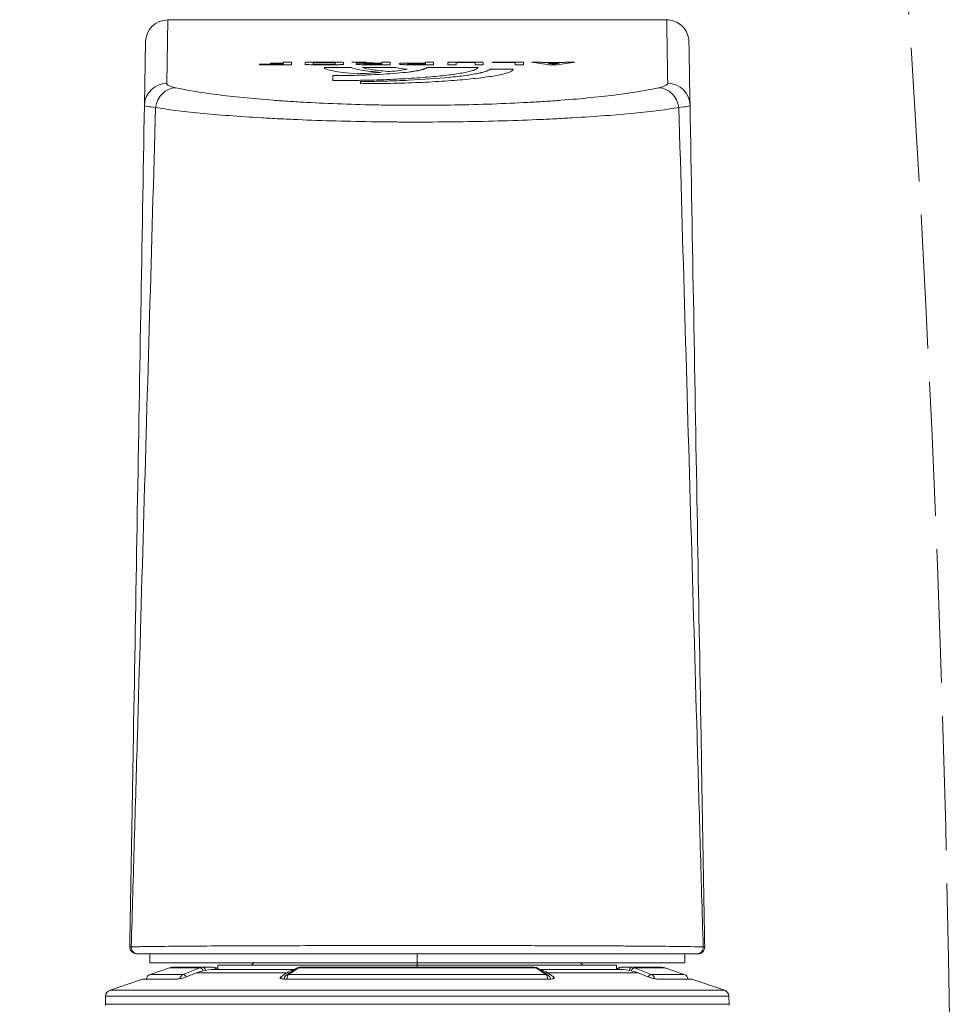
# Model space of a CAD drawing. Header units: inches. Extents: x -96941 to 10978768, y -673 to 1070890.
# Tile 171 of 256: x 61703 to 61745, y 3725 to 3769. Entities that reach past the tile are written whole.
import ezdxf

# ---------------------------------------------------------------- set-up
doc = ezdxf.new("R2010")
doc.units = ezdxf.units.IN
doc.linetypes.add('ACAD_ISO02W100', pattern=[15, 12, -3])
doc.layers.add('!_A_03_ČIARKOVANÁ', color=41, linetype='ACAD_ISO02W100', lineweight=13)
doc.layers.add('_MB_okucia_0.13', color=165, linetype='Continuous', lineweight=13)

# ---------------------------------------------------------------- blocks, each defined once
blk = doc.blocks.new('-1924104X_3')
at = {"layer": '_MB_okucia_0.13', "extrusion": (-1, -4.44089e-16, -2.22045e-16)}
for p, q in [((-13.988, -15.597), (13.988, -15.597)), ((-13.979, -15.947), (-13.988, -15.597)), ((13.979, -15.947), (13.988, -15.597)), ((13.979, -15.947), (-13.979, -15.947)), ((-12.317, -16.718), (-13.775, -16.223)), ((-13.775, -16.223), (13.775, -16.223)), ((12.317, -16.718), (13.775, -16.223)), ((-12.317, -16.718), (-10.76, -16.718)), ((-6.108, -16.731), (-6.11, -16.82)), ((-5.994, -16.718), (5.994, -16.718)), ((6.11, -16.82), (6.108, -16.731)), ((10.76, -16.718), (12.317, -16.718)), ((-11.977, -16.928), (-10.498, -16.928)), ((-11.112, -17.221), (-11.977, -16.928)), ((-9.751, -17.221), (-10.498, -16.928)), ((-9.916, -16.989), (-10.347, -16.82)), ((-5.861, -16.989), (-9.916, -16.989)), ((-9.082, -17.147), (-5.495, -17.147)), ((-8.941, -17.347), (-8.942, -17.156)), ((-6.11, -16.82), (-5.861, -16.989)), ((-5.866, -16.898), (-5.429, -17.192)), ((-5.783, -17.037), (-5.781, -16.955)), ((-5.765, -16.928), (5.765, -16.928)), ((-5.765, -16.928), (-5.328, -17.221)), ((5.328, -17.221), (5.765, -16.928)), ((5.429, -17.192), (5.866, -16.898)), ((5.495, -17.147), (9.082, -17.147)), ((5.783, -17.037), (5.781, -16.955)), ((5.861, -16.989), (6.11, -16.82)), ((9.916, -16.989), (5.861, -16.989)), ((8.941, -17.347), (8.942, -17.156)), ((10.498, -16.928), (9.751, -17.221)), ((10.347, -16.82), (9.916, -16.989)), ((10.498, -16.928), (11.977, -16.928)), ((11.112, -17.221), (11.977, -16.928)), ((0, -17.447), (-12, -17.447)), ((-12, -17.447), (-12, -17.847)), ((-9.751, -17.221), (-11.112, -17.221)), ((-10.951, -17.247), (-9.611, -17.247)), ((-9.135, -17.247), (-9.611, -17.247)), ((-8.941, -17.347), (0, -17.347)), ((-7.326, -17.447), (-7.426, -17.347)), ((5.328, -17.221), (-5.328, -17.221)), ((-5.249, -17.247), (5.249, -17.247)), ((0, -17.347), (0, -17.247)), ((0, -17.447), (0, -17.347)), ((0, -17.347), (8.941, -17.347)), ((0, -17.447), (0, -17.847)), ((12, -17.447), (0, -17.447)), ((7.326, -17.447), (7.426, -17.347)), ((9.611, -17.247), (9.135, -17.247)), ((9.611, -17.247), (10.951, -17.247)), ((11.112, -17.221), (9.751, -17.221)), ((12, -17.447), (12, -17.847)), ((-12.531, -17.847), (-12.595, -17.847)), ((12.595, -17.847), (12.531, -17.847)), ((12.186, -58.731), (12.236, -55.887)), ((2.547, -56.856), (2.547, -56.95)), ((11.236, -56.865), (11.187, -59.714)), ((1.613, -57.362), (1.616, -57.362)), ((3.778, -56.994), (3.778, -57.218)), ((-5.702, -57.8), (-6.534, -57.8)), ((-5.864, -57.776), (-6.375, -57.776)), ((-6.27, -57.706), (-5.937, -57.706)), ((-4.762, -57.706), (-4.762, -57.825)), ((-4.762, -57.706), (-4.391, -57.706)), ((-4.391, -57.706), (-4.391, -57.8)), ((-4.391, -57.8), (-3.373, -57.8)), ((-3.277, -57.511), (-4.301, -57.511)), ((-3.373, -57.8), (-3.373, -57.825)), ((-2.963, -57.706), (-2.594, -57.706)), ((-0.424, -57.575), (-2.731, -57.575)), ((-2.594, -57.706), (-2.594, -57.8)), ((-2.594, -57.8), (-1.748, -57.8)), ((-1.748, -57.706), (-1.748, -57.8)), ((-1.748, -57.706), (-1.376, -57.706)), ((-0.735, -57.706), (-0.735, -57.825)), ((-0.371, -57.731), (-0.371, -57.757)), ((0.327, -57.757), (-0.371, -57.757)), ((-0.371, -57.781), (-0.371, -57.825)), ((0.431, -57.781), (-0.371, -57.781)), ((2.456, -57.575), (0.945, -57.575)), ((1.221, -57.706), (1.221, -57.825)), ((1.586, -57.731), (1.586, -57.757)), ((1.586, -57.731), (2.284, -57.731)), ((2.284, -57.757), (1.586, -57.757)), ((1.586, -57.781), (1.586, -57.825)), ((1.831, -57.781), (1.586, -57.781)), ((2.388, -57.781), (2.289, -57.781)), ((4.177, -57.575), (2.968, -57.575)), ((3.304, -57.729), (3.304, -57.803)), ((3.575, -57.706), (4.76, -57.706)), ((3.674, -57.732), (3.674, -57.8)), ((3.674, -57.732), (4.665, -57.732)), ((4.665, -57.8), (3.674, -57.8)), ((4.665, -57.732), (4.665, -57.8)), ((5.03, -57.729), (5.03, -57.803)), ((5.646, -57.706), (5.646, -57.825)), ((5.646, -57.706), (7.073, -57.706)), ((7.073, -57.731), (6.015, -57.731)), ((6.015, -57.731), (6.015, -57.757)), ((6.015, -57.757), (6.586, -57.757)), ((6.015, -57.782), (6.015, -57.825)), ((6.586, -57.782), (6.015, -57.782)), ((6.586, -57.757), (6.586, -57.782)), ((7.073, -57.706), (7.073, -57.731)), ((-6.694, -57.825), (-7.073, -57.825)), ((-5.127, -57.825), (-5.54, -57.825)), ((-3.373, -57.825), (-4.762, -57.825)), ((-1.748, -57.825), (-2.594, -57.825)), ((-0.371, -57.825), (-0.735, -57.825)), ((1.586, -57.825), (1.221, -57.825)), ((2.933, -57.825), (2.405, -57.825)), ((4.76, -57.825), (3.575, -57.825)), ((6.015, -57.825), (5.646, -57.825)), ((11.187, -59.714), (-11.187, -59.714))]:
    blk.add_line(p, q, dxfattribs=at)
at = {"layer": '_MB_okucia_0.13', "extrusion": (2.22045e-16, 9.86076e-32, -1)}
for centre, radius, start, end in [((13.688, -15.589), 0.3, 358.5, 7.8949), ((13.679, -15.939), 0.3, 288.7258, 358.5), ((5.727, -16.691), 0.25, 303.8556, 353.7963), ((-5.727, -16.691), 0.25, 186.2037, 236.1444), ((-11.897, -16.691), 0.25, 186.2037, 251.2742), ((9.135, -16.997), 0.25, 216.8699, 270), ((-9.135, -16.997), 0.25, 270, 323.1301), ((10.951, -16.747), 0.5, 270, 288.7258)]:
    blk.add_arc(centre, radius, start, end, dxfattribs=at)
at = {"layer": '_MB_okucia_0.13'}
for centre, radius, start, end in [((13.688, -15.589), 0.3, 358.5, 7.8649), ((13.679, -15.939), 0.3, 288.7258, 358.5), ((-11.897, -16.691), 0.25, 186.2037, 251.2742), ((10.951, -16.747), 0.5, 270, 288.7258), ((-12.595, -18.147), 0.3, 90, 181), ((12.595, -18.147), 0.3, 0, 90), ((12.595, -18.147), 0.3, 359, 360), ((11.187, -58.714), 1, 270, 359)]:
    blk.add_arc(centre, radius, start, end, dxfattribs=at)
for centre, major_axis, ratio, start_param, end_param in [((-10.428, -16.691), (0, -0.25), 0.876515, -1.402321, -0.326827), ((5.727, -16.691), (0, -0.25), 0.481375, 0.326827, 1.462522), ((-10.428, -16.691), (-0.091, -0.233), 0.478394, 0.176906, 1.199325), ((-9.11, -14.148), (0.104, -2.998), 0.862921, -0.356672, -0.302205), ((-9.069, -14.147), (-0.054, -3), 0.866729, -0.256858, -0.03954), ((-9.68, -16.984), (-0.091, -0.233), 0.478397, 0.176209, 1.303321), ((-9.611, -16.997), (0, -0.25), 0.5, 0, 1.110287), ((-9.108, -14.148), (0.105, -2.998), 0.865893, -0.085277, -0.030225), ((-9.135, -16.997), (0, -0.25), 0.5, 0, 0.927295), ((5.289, -16.984), (0.139, -0.208), 0.817405, -0.511004, 0.000025), ((5.727, -16.691), (0.139, -0.208), 0.817399, -0.510339, -0.000002), ((9.108, -14.148), (-0.105, -2.998), 0.865894, 0.030219, 0.085271), ((9.069, -14.147), (0.054, -3), 0.866729, 0.03954, 0.256858), ((9.68, -16.984), (0.091, -0.233), 0.478397, -1.303321, -0.176209), ((9.11, -14.148), (-0.104, -2.998), 0.86292, 0.302212, 0.356679), ((10.428, -16.691), (0.091, -0.233), 0.478394, -1.19932, -0.176906), ((-5.253, -16.747), (0.005, -0.5), 0.489669, -0.332078, -0.00527), ((5.253, -16.747), (-0.005, -0.5), 0.489669, 0.00527, 0.332078), ((-12.531, -18.147), (0, 0.3), 0.98661, 0, 1.611439), ((-11.236, -55.87), (-1, -0.017), 0.994819, 0, 1.553433), ((10.836, -55.68), (-0.222, -0.975), 0.902774, 0.246568, 1.665665), ((11.236, -55.87), (1, -0.017), 0.994819, -1.553433, 0), ((-6.672, 667.351), (-34.737, -726.864), 0.492404, 0.095637, 0.097868), ((-6.245, 478.28), (-36.539, -537.617), 0.55085, 0.122326, 0.123196), ((-5.99, 474.68), (34.446, -534.076), 0.534492, -0.120522, -0.119648), ((-5.532, 670.889), (35.253, -730.394), 0.49609, -0.0981, -0.095874), ((2.612, 954.114), (261.214, -987.222), 0.883344, -0.291387, -0.290679)]:
    blk.add_ellipse(centre, major_axis=major_axis, ratio=ratio, start_param=start_param, end_param=end_param, dxfattribs=at)
at = {"layer": '_MB_okucia_0.13', "extrusion": (2.22045e-16, 9.86076e-32, -1)}
for centre, major_axis, ratio, start_param, end_param in [((-5.727, -16.691), (0, -0.25), 0.481375, 0.326827, 1.462522), ((10.428, -16.691), (0, -0.25), 0.876515, -1.40232, -0.326827), ((9.135, -16.997), (0, -0.25), 0.5, 0, 0.927295), ((9.611, -16.997), (0, -0.25), 0.5, 0, 1.110287), ((12.531, -18.147), (0, 0.3), 0.98661, 0, 1.611439)]:
    blk.add_ellipse(centre, major_axis=major_axis, ratio=ratio, start_param=start_param, end_param=end_param, dxfattribs=at)
at = {"layer": '_MB_okucia_0.13', "extrusion": (2.22045e-16, 7.39557e-32, -1)}
blk.add_ellipse((-5.727, -16.691), major_axis=(-0.139, -0.208), ratio=0.817399, start_param=-0.510339, end_param=-0.000002, dxfattribs=at)
at = {"layer": '_MB_okucia_0.13', "extrusion": (2.22045e-16, 9.78372e-32, -1)}
for centre, major_axis, ratio, start_param, end_param in [((-5.331, -14.148), (-0.061, -2.999), 0.505039, 0.262179, 0.316646), ((9.609, -16.747), (0.01, -0.5), 0.871858, -0.310099, 0.016695)]:
    blk.add_ellipse(centre, major_axis=major_axis, ratio=ratio, start_param=start_param, end_param=end_param, dxfattribs=at)
at = {"layer": '_MB_okucia_0.13', "extrusion": (2.22045e-16, 9.82224e-32, -1)}
for centre, major_axis, start_param, end_param in [((-5.402, -14.147), (0.031, -3), 0.094459, 0.277495), ((5.402, -14.147), (-0.031, -3), -0.277495, -0.094461)]:
    blk.add_ellipse(centre, major_axis=major_axis, ratio=0.498699, start_param=start_param, end_param=end_param, dxfattribs=at)
at = {"layer": '_MB_okucia_0.13', "extrusion": (2.22045e-16, 1.2326e-31, -1)}
blk.add_ellipse((-5.289, -16.984), major_axis=(-0.139, -0.208), ratio=0.817405, start_param=-0.511004, end_param=-0.000002, dxfattribs=at)
at = {"layer": '_MB_okucia_0.13', "extrusion": (2.22045e-16, 9.9378e-32, -1)}
blk.add_ellipse((5.331, -14.148), major_axis=(0.061, -2.999), ratio=0.505038, start_param=-0.316649, end_param=-0.262181, dxfattribs=at)
at = {"layer": '_MB_okucia_0.13', "extrusion": (2.22045e-16, 9.62965e-32, -1)}
blk.add_ellipse((-9.609, -16.747), major_axis=(-0.01, -0.5), ratio=0.871858, start_param=-0.016695, end_param=0.310099, dxfattribs=at)
at = {"layer": '_MB_okucia_0.13', "extrusion": (2.22045e-16, 9.84632e-32, -1)}
blk.add_ellipse((-7.808, -18.145), major_axis=(-5.087, -0.008), ratio=0.008495, start_param=-0.164106, end_param=-0.000107, dxfattribs=at)
at = {"layer": '_MB_okucia_0.13', "extrusion": (2.22045e-16, 9.82706e-32, -1)}
blk.add_ellipse((7.808, -18.145), major_axis=(5.087, -0.008), ratio=0.008495, start_param=0.000107, end_param=0.164106, dxfattribs=at)
at = {"layer": '_MB_okucia_0.13', "extrusion": (2.22045e-16, 1.2326e-32, -1)}
blk.add_ellipse((-10.836, -55.68), major_axis=(0.222, -0.975), ratio=0.902774, start_param=0.246568, end_param=1.665665, dxfattribs=at)
at = {"layer": '_MB_okucia_0.13', "extrusion": (2.22045e-16, 7.08742e-32, -1)}
blk.add_ellipse((-6.615, 484.615), major_axis=(34.489, 544.014), ratio=0.536602, start_param=-3.259467, end_param=-3.258924, dxfattribs=at)
at = {"layer": '_MB_okucia_0.13', "extrusion": (2.22045e-16, 1.04771e-31, -1)}
blk.add_ellipse((-5.62, 479.118), major_axis=(-35.427, 538.484), ratio=0.54597, start_param=-3.02194, end_param=-3.021394, dxfattribs=at)
at = {"layer": '_MB_okucia_0.13', "extrusion": (2.22045e-16, 1.17097e-31, -1)}
blk.add_ellipse((2.118, 831.728), major_axis=(-172.263, 879.589), ratio=0.84111, start_param=-2.913204, end_param=-2.912449, dxfattribs=at)
at = {"layer": '_MB_okucia_0.13'}
for points, knots in [([(-10.76, -16.718), (-10.76, -16.718), (-10.76, -16.718), (-10.74, -16.718), (-10.713, -16.721), (-10.649, -16.731), (-10.612, -16.739), (-10.538, -16.757), (-10.496, -16.769), (-10.417, -16.794), (-10.379, -16.807), (-10.347, -16.82)], [0.04684476, 0.04684476, 0.04684476, 0.04684476, 0.04702019, 0.04702019, 0.05864988, 0.05864988, 0.07027958, 0.07027958, 0.08223882, 0.08223882, 0.0938925, 0.0938925, 0.0938925, 0.0938925]), ([(-6.11, -16.82), (-6.128, -16.807), (-6.142, -16.794), (-6.152, -16.769), (-6.149, -16.757), (-6.129, -16.739), (-6.111, -16.731), (-6.062, -16.721), (-6.03, -16.718), (-5.995, -16.718), (-5.995, -16.718), (-5.994, -16.718)], [0.00030493, 0.00030493, 0.00030493, 0.00030493, 0.01195912, 0.01195912, 0.02391824, 0.02391824, 0.03554784, 0.03554784, 0.04717743, 0.04717743, 0.0473524, 0.0473524, 0.0473524, 0.0473524]), ([(5.994, -16.718), (5.995, -16.718), (5.995, -16.718), (6.03, -16.718), (6.062, -16.721), (6.111, -16.731), (6.129, -16.739), (6.149, -16.757), (6.152, -16.769), (6.142, -16.794), (6.128, -16.807), (6.11, -16.82)], [0.04684476, 0.04684476, 0.04684476, 0.04684476, 0.04702019, 0.04702019, 0.05864988, 0.05864988, 0.07027958, 0.07027958, 0.08223882, 0.08223882, 0.0938925, 0.0938925, 0.0938925, 0.0938925]), ([(10.347, -16.82), (10.379, -16.807), (10.417, -16.794), (10.496, -16.769), (10.538, -16.757), (10.612, -16.739), (10.649, -16.731), (10.713, -16.721), (10.74, -16.718), (10.76, -16.718), (10.76, -16.718), (10.76, -16.718)], [0.00030493, 0.00030493, 0.00030493, 0.00030493, 0.01195912, 0.01195912, 0.02391824, 0.02391824, 0.03554784, 0.03554784, 0.04717743, 0.04717743, 0.0473524, 0.0473524, 0.0473524, 0.0473524]), ([(-5.249, -17.247), (-5.285, -17.247), (-5.322, -17.241), (-5.382, -17.22), (-5.406, -17.207), (-5.429, -17.192)], [0, 0, 0, 0, 0.114827, 0.114827, 0.2023666, 0.2023666, 0.2023666, 0.2023666]), ([(5.428, -17.193), (5.395, -17.214), (5.357, -17.231), (5.296, -17.245), (5.272, -17.247), (5.249, -17.247)], [0.0016073, 0.0016073, 0.0016073, 0.0016073, 0.1282182, 0.1282182, 0.202283, 0.202283, 0.202283, 0.202283]), ([(-12.531, -17.847), (-12.408, -17.847), (-12.222, -17.847), (-11.852, -17.847), (-11.713, -17.847), (-11.405, -17.847), (-11.234, -17.847), (-10.68, -17.847), (-10.258, -17.847), (-9.549, -17.847), (-9.3, -17.847), (-8.776, -17.847), (-8.5, -17.847), (-7.644, -17.847), (-7.039, -17.847), (-6.078, -17.847), (-5.749, -17.847), (-5.074, -17.847), (-4.726, -17.847), (-3.675, -17.847), (-2.96, -17.847), (-1.864, -17.847), (-1.496, -17.847), (-0.751, -17.847), (-0.375, -17.847), (0.743, -17.847), (1.481, -17.847), (2.577, -17.847), (2.941, -17.847), (3.664, -17.847), (4.022, -17.847), (5.07, -17.847), (5.741, -17.847), (7.025, -17.847), (7.644, -17.847), (8.778, -17.847), (9.299, -17.847), (10.012, -17.847), (10.238, -17.847), (10.664, -17.847), (10.862, -17.847), (11.412, -17.847), (11.72, -17.847), (12.094, -17.847), (12.204, -17.847), (12.392, -17.847), (12.469, -17.847), (12.531, -17.847)], [0, 0, 0, 0, 0.00222177, 0.00222177, 0.00333266, 0.00333266, 0.00444355, 0.00444355, 0.00666532, 0.00666532, 0.00777621, 0.00777621, 0.00888709, 0.00888709, 0.01110887, 0.01110887, 0.01221975, 0.01221975, 0.01333064, 0.01333064, 0.01555241, 0.01555241, 0.0166633, 0.0166633, 0.01777418, 0.01777418, 0.01999596, 0.01999596, 0.02110684, 0.02110684, 0.02221773, 0.02221773, 0.0244395, 0.0244395, 0.02666128, 0.02666128, 0.02888305, 0.02888305, 0.02999394, 0.02999394, 0.03110482, 0.03110482, 0.0333266, 0.0333266, 0.03443748, 0.03443748, 0.03554837, 0.03554837, 0.03554837, 0.03554837]), ([(-12.236, -55.887), (-12.29, -52.783), (-12.344, -49.677), (-12.399, -46.569), (-12.454, -43.403), (-12.509, -40.235), (-12.565, -37.065), (-12.565, -37.047), (-12.565, -37.029), (-12.565, -37.011), (-12.62, -33.887), (-12.675, -30.76), (-12.729, -27.628), (-12.73, -27.563), (-12.732, -27.498), (-12.733, -27.433), (-12.759, -25.923), (-12.785, -24.411), (-12.812, -22.898), (-12.813, -22.809), (-12.815, -22.72), (-12.816, -22.632), (-12.843, -21.142), (-12.869, -19.649), (-12.895, -18.153)], [0.00103251, 0.00103251, 0.00103251, 0.00103251, 0.01055678, 0.01055678, 0.01055678, 0.02025807, 0.02025807, 0.02025807, 0.02031275, 0.02031275, 0.02031275, 0.02987085, 0.02987085, 0.02987085, 0.03006882, 0.03006882, 0.03006882, 0.03467724, 0.03467724, 0.03467724, 0.0349469, 0.0349469, 0.0349469, 0.03948363, 0.03948363, 0.03948363, 0.03948363]), ([(0, -18.22), (-0.381, -18.22), (-0.765, -18.22), (-1.526, -18.22), (-1.903, -18.219), (-3.022, -18.218), (-3.753, -18.217), (-4.827, -18.215), (-5.183, -18.214), (-5.873, -18.213), (-6.209, -18.212), (-7.191, -18.209), (-7.811, -18.206), (-8.687, -18.202), (-8.969, -18.201), (-9.505, -18.198), (-9.76, -18.196), (-10.486, -18.191), (-10.918, -18.188), (-11.677, -18.18), (-11.998, -18.176), (-12.51, -18.168), (-12.701, -18.164), (-12.826, -18.16)], [0.01841645, 0.01841645, 0.01841645, 0.01841645, 0.01956587, 0.01956587, 0.02071529, 0.02071529, 0.02301414, 0.02301414, 0.02416356, 0.02416356, 0.02531298, 0.02531298, 0.02761182, 0.02761182, 0.02876124, 0.02876124, 0.02991066, 0.02991066, 0.03220951, 0.03220951, 0.03450835, 0.03450835, 0.03680719, 0.03680719, 0.03680719, 0.03680719]), ([(-12.826, -18.16), (-12.78, -19.744), (-12.735, -21.322), (-12.643, -24.475), (-12.597, -26.048), (-12.46, -30.765), (-12.369, -33.901), (-12.187, -40.165), (-12.096, -43.294), (-11.914, -49.544), (-11.824, -52.666), (-11.733, -55.787)], [0.00031312, 0.00031312, 0.00031312, 0.00031312, 0.00508031, 0.00508031, 0.0098475, 0.0098475, 0.01938187, 0.01938187, 0.02891625, 0.02891625, 0.03845062, 0.03845062, 0.03845062, 0.03845062]), ([(12.826, -18.16), (12.764, -18.162), (12.684, -18.164), (12.588, -18.166), (12.492, -18.168), (12.379, -18.17), (12.252, -18.172), (11.997, -18.176), (11.681, -18.18), (11.306, -18.184), (11.118, -18.186), (10.915, -18.188), (10.697, -18.189), (10.479, -18.191), (10.247, -18.193), (10.004, -18.195), (9.517, -18.198), (8.984, -18.201), (8.404, -18.203), (7.823, -18.206), (7.19, -18.209), (6.533, -18.211), (5.876, -18.213), (5.19, -18.214), (4.475, -18.216), (4.117, -18.216), (3.751, -18.217), (3.381, -18.218), (3.011, -18.218), (2.639, -18.219), (2.265, -18.219), (1.517, -18.22), (0.762, -18.22), (0, -18.22)], [0, 0, 0, 0, 0.00115103, 0.00115103, 0.00115103, 0.00230206, 0.00230206, 0.00230206, 0.00460411, 0.00460411, 0.00460411, 0.00575514, 0.00575514, 0.00575514, 0.00690617, 0.00690617, 0.00690617, 0.00920823, 0.00920823, 0.00920823, 0.01151028, 0.01151028, 0.01151028, 0.01381234, 0.01381234, 0.01381234, 0.01496337, 0.01496337, 0.01496337, 0.0161144, 0.0161144, 0.0161144, 0.01841645, 0.01841645, 0.01841645, 0.01841645]), ([(11.733, -55.787), (11.824, -52.666), (11.914, -49.544), (12.096, -43.293), (12.187, -40.165), (12.369, -33.9), (12.46, -30.764), (12.597, -26.048), (12.643, -24.474), (12.735, -21.322), (12.78, -19.744), (12.826, -18.16)], [0.00088669, 0.00088669, 0.00088669, 0.00088669, 0.01041629, 0.01041629, 0.01994589, 0.01994589, 0.02947549, 0.02947549, 0.03424029, 0.03424029, 0.0390051, 0.0390051, 0.0390051, 0.0390051]), ([(12.895, -18.153), (12.869, -19.649), (12.843, -21.142), (12.816, -22.632), (12.815, -22.72), (12.813, -22.809), (12.812, -22.898), (12.785, -24.411), (12.759, -25.923), (12.733, -27.433), (12.732, -27.498), (12.73, -27.563), (12.729, -27.628), (12.675, -30.76), (12.62, -33.887), (12.565, -37.011), (12.565, -37.029), (12.565, -37.047), (12.565, -37.065), (12.509, -40.235), (12.454, -43.403), (12.399, -46.569), (12.344, -49.677), (12.29, -52.783), (12.236, -55.887)], [0.0003084, 0.0003084, 0.0003084, 0.0003084, 0.00484584, 0.00484584, 0.00484584, 0.00511567, 0.00511567, 0.00511567, 0.0097248, 0.0097248, 0.0097248, 0.00992294, 0.00992294, 0.00992294, 0.01948271, 0.01948271, 0.01948271, 0.01953749, 0.01953749, 0.01953749, 0.02924051, 0.02924051, 0.02924051, 0.03876658, 0.03876658, 0.03876658, 0.03876658]), ([(-11.733, -55.787), (-11.471, -55.742), (-11.173, -55.699), (-10.672, -55.636), (-10.496, -55.615), (-10.126, -55.574), (-9.931, -55.553), (-8.922, -55.455), (-8.002, -55.384), (-6.707, -55.309), (-6.441, -55.295), (-5.902, -55.268), (-5.629, -55.255), (-4.796, -55.22), (-4.224, -55.2), (-3.045, -55.168), (-2.437, -55.155), (-1.222, -55.139), (-0.613, -55.135), (0, -55.135)], [0, 0, 0, 0, 0.0018453, 0.0018453, 0.00276795, 0.00276795, 0.0036906, 0.0036906, 0.00738121, 0.00738121, 0.00830386, 0.00830386, 0.00922651, 0.00922651, 0.01107181, 0.01107181, 0.01291711, 0.01291711, 0.01476241, 0.01476241, 0.01476241, 0.01476241]), ([(0, -55.135), (0.307, -55.135), (0.614, -55.136), (0.922, -55.138), (1.23, -55.14), (1.539, -55.143), (1.845, -55.147), (2.455, -55.156), (3.053, -55.168), (3.639, -55.184), (4.225, -55.2), (4.799, -55.22), (5.36, -55.244), (5.641, -55.256), (5.918, -55.269), (6.187, -55.282), (6.456, -55.295), (6.719, -55.31), (6.975, -55.325), (7.487, -55.354), (7.975, -55.387), (8.437, -55.422), (8.899, -55.457), (9.339, -55.495), (9.74, -55.535), (10.544, -55.613), (11.209, -55.698), (11.733, -55.787)], [0.01476241, 0.01476241, 0.01476241, 0.01476241, 0.01568611, 0.01568611, 0.01568611, 0.0166098, 0.0166098, 0.0166098, 0.0184572, 0.0184572, 0.0184572, 0.02030459, 0.02030459, 0.02030459, 0.02122828, 0.02122828, 0.02122828, 0.02215198, 0.02215198, 0.02215198, 0.02399937, 0.02399937, 0.02399937, 0.02584676, 0.02584676, 0.02584676, 0.02954155, 0.02954155, 0.02954155, 0.02954155]), ([(-12.236, -55.887), (-12.236, -55.871), (-12.193, -55.854), (-12.109, -55.837), (-12.025, -55.82), (-11.9, -55.803), (-11.733, -55.787)], [0, 0, 0, 0, 0.001174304, 0.001174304, 0.001174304, 0.002348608, 0.002348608, 0.002348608, 0.002348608]), ([(-12.186, -58.731), (-12.186, -58.731), (-12.186, -58.731), (-12.187, -58.706), (-12.203, -57.757), (-12.236, -55.887)], [3.1415937, 3.1415937, 3.1415937, 3.1415937, 3.1429328, 3.1429328, 3.243418, 3.243418, 3.243418, 3.243418]), ([(10.836, -56.674), (10.355, -56.565), (9.744, -56.462), (8.636, -56.318), (8.231, -56.272), (7.38, -56.188), (6.931, -56.148), (6.221, -56.095), (5.979, -56.078), (5.482, -56.046), (5.226, -56.03), (4.449, -55.988), (3.918, -55.964), (2.834, -55.926), (2.281, -55.911), (1.433, -55.896), (1.147, -55.892), (0.576, -55.887), (0.292, -55.886), (-0.56, -55.886), (-1.125, -55.891), (-2.251, -55.91), (-2.815, -55.925), (-3.907, -55.964), (-4.436, -55.987), (-5.207, -56.029), (-5.46, -56.044), (-5.958, -56.076), (-6.203, -56.094), (-7.4, -56.184), (-8.249, -56.269), (-9.178, -56.388), (-9.358, -56.413), (-9.698, -56.463), (-9.86, -56.489), (-10.321, -56.566), (-10.595, -56.62), (-10.836, -56.674)], [0, 0, 0, 0, 0.00339961, 0.00339961, 0.00509942, 0.00509942, 0.00679923, 0.00679923, 0.00764913, 0.00764913, 0.00849904, 0.00849904, 0.01019884, 0.01019884, 0.01189865, 0.01189865, 0.01274855, 0.01274855, 0.01359846, 0.01359846, 0.01529826, 0.01529826, 0.01699807, 0.01699807, 0.01869788, 0.01869788, 0.01954778, 0.01954778, 0.02039768, 0.02039768, 0.0237973, 0.0237973, 0.0246472, 0.0246472, 0.02549711, 0.02549711, 0.02719691, 0.02719691, 0.02719691, 0.02719691]), ([(11.733, -55.787), (11.9, -55.803), (12.027, -55.82), (12.11, -55.837), (12.194, -55.854), (12.236, -55.871), (12.236, -55.887)], [0, 0, 0, 0, 0.001174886, 0.001174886, 0.001174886, 0.002349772, 0.002349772, 0.002349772, 0.002349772]), ([(-10.836, -56.674), (-10.969, -56.705), (-11.069, -56.736), (-11.136, -56.768), (-11.203, -56.8), (-11.237, -56.832), (-11.236, -56.865)], [0, 0, 0, 0, 0.000943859, 0.000943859, 0.000943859, 0.001887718, 0.001887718, 0.001887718, 0.001887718]), ([(-11.236, -56.865), (-11.204, -58.737), (-11.187, -59.688), (-11.187, -59.713), (-11.187, -59.714), (-11.187, -59.714), (-11.187, -59.714)], [3.0397673, 3.0397673, 3.0397673, 3.0397673, 3.1402525, 3.1402525, 3.1402525, 3.1415927, 3.1415927, 3.1415927, 3.1415927]), ([(-4.301, -57.511), (-4.298, -57.504), (-4.296, -57.498), (-4.294, -57.493), (-4.293, -57.49), (-4.292, -57.488), (-4.291, -57.486), (-4.29, -57.485), (-4.29, -57.484), (-4.289, -57.483), (-4.289, -57.482), (-4.289, -57.482), (-4.288, -57.481), (-4.288, -57.479), (-4.286, -57.476), (-4.285, -57.474), (-4.283, -57.471), (-4.281, -57.467), (-4.279, -57.464), (-4.277, -57.462), (-4.275, -57.459), (-4.273, -57.457), (-4.272, -57.456), (-4.271, -57.455), (-4.27, -57.454), (-4.269, -57.452), (-4.268, -57.451), (-4.267, -57.45), (-4.257, -57.44), (-4.245, -57.43), (-4.229, -57.42), (-4.212, -57.41), (-4.193, -57.4), (-4.17, -57.39), (-4.125, -57.369), (-4.07, -57.349), (-4.005, -57.329), (-3.939, -57.309), (-3.865, -57.29), (-3.779, -57.27), (-3.606, -57.231), (-3.394, -57.193), (-3.144, -57.158), (-2.894, -57.122), (-2.609, -57.088), (-2.291, -57.057), (-1.973, -57.026), (-1.629, -56.997), (-1.255, -56.972), (-1.068, -56.96), (-0.876, -56.948), (-0.679, -56.938), (-0.482, -56.927), (-0.278, -56.917), (-0.073, -56.909), (0.339, -56.891), (0.764, -56.878), (1.211, -56.869), (1.323, -56.867), (1.434, -56.865), (1.545, -56.863), (1.6, -56.862), (1.655, -56.862), (1.711, -56.861), (1.738, -56.861), (1.766, -56.86), (1.793, -56.86), (1.807, -56.86), (1.821, -56.86), (1.834, -56.86), (1.848, -56.86), (1.863, -56.859), (1.876, -56.859), (1.925, -56.859), (1.978, -56.859), (2.033, -56.858), (2.086, -56.858), (2.141, -56.858), (2.199, -56.857), (2.203, -56.857), (2.208, -56.857), (2.211, -56.857), (2.285, -56.857), (2.397, -56.856), (2.547, -56.856)], [0, 0, 0, 0, 0.015625, 0.015625, 0.015625, 0.023437, 0.023437, 0.023437, 0.027344, 0.027344, 0.027344, 0.030273, 0.030273, 0.030273, 0.037566, 0.037566, 0.037566, 0.046875, 0.046875, 0.046875, 0.054687, 0.054687, 0.054687, 0.058594, 0.058594, 0.058594, 0.0625, 0.0625, 0.0625, 0.09375, 0.09375, 0.09375, 0.125, 0.125, 0.125, 0.1875, 0.1875, 0.1875, 0.25, 0.25, 0.25, 0.375, 0.375, 0.375, 0.5, 0.5, 0.5, 0.625, 0.625, 0.625, 0.6875, 0.6875, 0.6875, 0.75, 0.75, 0.75, 0.875, 0.875, 0.875, 0.90625, 0.90625, 0.90625, 0.921875, 0.921875, 0.921875, 0.929688, 0.929688, 0.929688, 0.933594, 0.933594, 0.933594, 0.9375, 0.9375, 0.9375, 0.953125, 0.953125, 0.953125, 0.967773, 0.967773, 0.967773, 0.96875, 0.96875, 0.96875, 1, 1, 1, 1]), ([(11.236, -56.865), (11.237, -56.832), (11.204, -56.8), (11.137, -56.768), (11.071, -56.737), (10.969, -56.705), (10.836, -56.674)], [0, 0, 0, 0, 0.00094378, 0.00094378, 0.00094378, 0.00188756, 0.00188756, 0.00188756, 0.00188756]), ([(2.547, -56.95), (2.423, -56.952), (2.315, -56.953), (2.222, -56.955), (2.176, -56.956), (2.133, -56.956), (2.095, -56.957), (2.061, -56.957), (2.03, -56.958), (2.003, -56.958), (1.999, -56.958), (1.997, -56.959), (1.991, -56.959), (1.894, -56.96), (1.8, -56.962), (1.709, -56.964), (1.618, -56.966), (1.53, -56.969), (1.444, -56.971), (1.357, -56.973), (1.269, -56.976), (1.18, -56.979), (1.135, -56.981), (1.091, -56.982), (1.046, -56.984), (1.001, -56.985), (0.954, -56.987), (0.91, -56.989), (0.734, -56.995), (0.563, -57.003), (0.394, -57.011), (-0.28, -57.043), (-0.898, -57.087), (-1.425, -57.138), (-1.688, -57.164), (-1.926, -57.192), (-2.142, -57.221), (-2.249, -57.236), (-2.35, -57.251), (-2.443, -57.266), (-2.536, -57.282), (-2.622, -57.297), (-2.7, -57.313), (-2.739, -57.321), (-2.777, -57.329), (-2.812, -57.337), (-2.83, -57.341), (-2.848, -57.345), (-2.865, -57.349), (-2.882, -57.353), (-2.898, -57.357), (-2.915, -57.361), (-2.981, -57.378), (-3.038, -57.395), (-3.084, -57.411), (-3.108, -57.419), (-3.129, -57.427), (-3.149, -57.435), (-3.158, -57.439), (-3.168, -57.443), (-3.176, -57.448), (-3.181, -57.45), (-3.185, -57.452), (-3.189, -57.454), (-3.192, -57.456), (-3.195, -57.457), (-3.198, -57.459), (-3.199, -57.459), (-3.201, -57.46), (-3.201, -57.46), (-3.221, -57.472), (-3.247, -57.488), (-3.277, -57.511)], [0, 0, 0, 0, 0.03125, 0.03125, 0.03125, 0.046875, 0.046875, 0.046875, 0.060547, 0.060547, 0.060547, 0.0625, 0.0625, 0.0625, 0.09375, 0.09375, 0.09375, 0.125, 0.125, 0.125, 0.15625, 0.15625, 0.15625, 0.171875, 0.171875, 0.171875, 0.1875, 0.1875, 0.1875, 0.25, 0.25, 0.25, 0.5, 0.5, 0.5, 0.625, 0.625, 0.625, 0.6875, 0.6875, 0.6875, 0.75, 0.75, 0.75, 0.78125, 0.78125, 0.78125, 0.796875, 0.796875, 0.796875, 0.8125, 0.8125, 0.8125, 0.875, 0.875, 0.875, 0.90625, 0.90625, 0.90625, 0.921875, 0.921875, 0.921875, 0.929687, 0.929687, 0.929687, 0.935547, 0.935547, 0.935547, 0.9375, 0.9375, 0.9375, 1, 1, 1, 1]), ([(-2.731, -57.575), (-2.725, -57.569), (-2.72, -57.564), (-2.715, -57.559), (-2.713, -57.557), (-2.711, -57.555), (-2.709, -57.553), (-2.708, -57.552), (-2.707, -57.551), (-2.706, -57.55), (-2.705, -57.55), (-2.705, -57.549), (-2.704, -57.549), (-2.702, -57.547), (-2.699, -57.544), (-2.696, -57.542), (-2.693, -57.539), (-2.69, -57.536), (-2.686, -57.534), (-2.684, -57.531), (-2.681, -57.529), (-2.678, -57.527), (-2.676, -57.526), (-2.675, -57.525), (-2.673, -57.524), (-2.672, -57.523), (-2.671, -57.522), (-2.669, -57.521), (-2.655, -57.511), (-2.639, -57.502), (-2.62, -57.493), (-2.611, -57.489), (-2.6, -57.484), (-2.589, -57.48), (-2.579, -57.475), (-2.567, -57.47), (-2.555, -57.466), (-2.53, -57.457), (-2.504, -57.448), (-2.474, -57.439), (-2.445, -57.43), (-2.412, -57.421), (-2.377, -57.412), (-2.309, -57.394), (-2.232, -57.377), (-2.146, -57.359), (-2.06, -57.342), (-1.965, -57.325), (-1.861, -57.308), (-1.758, -57.292), (-1.645, -57.275), (-1.524, -57.259), (-1.283, -57.227), (-1.013, -57.198), (-0.712, -57.17), (-0.412, -57.143), (-0.089, -57.118), (0.26, -57.096), (0.434, -57.085), (0.613, -57.075), (0.796, -57.066), (0.98, -57.056), (1.169, -57.048), (1.359, -57.04), (1.74, -57.025), (2.134, -57.014), (2.546, -57.006), (2.649, -57.004), (2.752, -57.002), (2.854, -57.001), (2.905, -57), (2.956, -56.999), (3.007, -56.999), (3.033, -56.999), (3.058, -56.998), (3.083, -56.998), (3.096, -56.998), (3.109, -56.998), (3.122, -56.998), (3.134, -56.998), (3.148, -56.997), (3.16, -56.997), (3.205, -56.997), (3.254, -56.997), (3.305, -56.996), (3.353, -56.996), (3.404, -56.996), (3.458, -56.995), (3.462, -56.995), (3.467, -56.995), (3.469, -56.995), (3.537, -56.995), (3.641, -56.995), (3.778, -56.994)], [0, 0, 0, 0, 0.015625, 0.015625, 0.015625, 0.023438, 0.023438, 0.023438, 0.027344, 0.027344, 0.027344, 0.030273, 0.030273, 0.030273, 0.03786, 0.03786, 0.03786, 0.046875, 0.046875, 0.046875, 0.054688, 0.054688, 0.054688, 0.058594, 0.058594, 0.058594, 0.0625, 0.0625, 0.0625, 0.09375, 0.09375, 0.09375, 0.109375, 0.109375, 0.109375, 0.125, 0.125, 0.125, 0.15625, 0.15625, 0.15625, 0.1875, 0.1875, 0.1875, 0.25, 0.25, 0.25, 0.3125, 0.3125, 0.3125, 0.375, 0.375, 0.375, 0.5, 0.5, 0.5, 0.625, 0.625, 0.625, 0.6875, 0.6875, 0.6875, 0.75, 0.75, 0.75, 0.875, 0.875, 0.875, 0.90625, 0.90625, 0.90625, 0.921875, 0.921875, 0.921875, 0.929687, 0.929687, 0.929687, 0.933594, 0.933594, 0.933594, 0.9375, 0.9375, 0.9375, 0.953125, 0.953125, 0.953125, 0.967773, 0.967773, 0.967773, 0.96875, 0.96875, 0.96875, 1, 1, 1, 1]), ([(3.778, -57.218), (3.609, -57.219), (3.481, -57.22), (3.394, -57.22), (3.374, -57.221), (3.336, -57.221), (3.306, -57.221), (3.263, -57.222), (3.22, -57.222), (3.18, -57.222), (3.147, -57.223), (3.116, -57.223), (3.085, -57.224), (3.054, -57.224), (3.026, -57.225), (2.995, -57.225), (2.873, -57.227), (2.748, -57.23), (2.622, -57.233), (2.559, -57.235), (2.496, -57.237), (2.432, -57.239), (2.4, -57.24), (2.368, -57.241), (2.336, -57.242), (2.304, -57.244), (2.271, -57.245), (2.24, -57.246), (1.746, -57.264), (1.304, -57.291), (0.915, -57.324), (0.721, -57.341), (0.546, -57.359), (0.391, -57.378), (0.313, -57.388), (0.24, -57.398), (0.173, -57.408), (0.139, -57.413), (0.106, -57.419), (0.074, -57.424), (0.059, -57.427), (0.043, -57.429), (0.028, -57.432), (0.013, -57.435), (-0.001, -57.437), (-0.016, -57.44), (-0.077, -57.451), (-0.13, -57.463), (-0.176, -57.474), (-0.199, -57.479), (-0.22, -57.485), (-0.24, -57.49), (-0.249, -57.493), (-0.259, -57.496), (-0.268, -57.498), (-0.276, -57.501), (-0.285, -57.504), (-0.293, -57.506), (-0.307, -57.512), (-0.321, -57.517), (-0.334, -57.523), (-0.341, -57.526), (-0.347, -57.529), (-0.353, -57.532), (-0.356, -57.533), (-0.359, -57.535), (-0.362, -57.536), (-0.365, -57.537), (-0.367, -57.538), (-0.369, -57.54), (-0.37, -57.54), (-0.371, -57.541), (-0.371, -57.541), (-0.385, -57.548), (-0.402, -57.56), (-0.424, -57.575)], [0, 0, 0, 0, 0.060547, 0.060547, 0.060547, 0.074171, 0.074171, 0.074171, 0.09375, 0.09375, 0.09375, 0.109375, 0.109375, 0.109375, 0.125, 0.125, 0.125, 0.1875, 0.1875, 0.1875, 0.21875, 0.21875, 0.21875, 0.234375, 0.234375, 0.234375, 0.25, 0.25, 0.25, 0.5, 0.5, 0.5, 0.625, 0.625, 0.625, 0.6875, 0.6875, 0.6875, 0.71875, 0.71875, 0.71875, 0.734375, 0.734375, 0.734375, 0.75, 0.75, 0.75, 0.8125, 0.8125, 0.8125, 0.84375, 0.84375, 0.84375, 0.859375, 0.859375, 0.859375, 0.875, 0.875, 0.875, 0.90625, 0.90625, 0.90625, 0.921875, 0.921875, 0.921875, 0.929687, 0.929687, 0.929687, 0.935547, 0.935547, 0.935547, 0.9375, 0.9375, 0.9375, 1, 1, 1, 1]), ([(2.968, -57.575), (2.885, -57.535), (2.727, -57.496), (2.495, -57.46), (2.263, -57.423), (1.969, -57.391), (1.613, -57.362)], [0, 0, 0, 0, 0.5, 0.5, 0.5, 1, 1, 1, 1]), ([(2.697, -57.299), (3.148, -57.334), (3.513, -57.377), (3.77, -57.425), (3.898, -57.449), (3.996, -57.473), (4.065, -57.499), (4.133, -57.524), (4.17, -57.549), (4.177, -57.575)], [0, 0, 0, 0, 0.5, 0.5, 0.5, 0.75, 0.75, 0.75, 1, 1, 1, 1]), ([(-2.594, -57.825), (-2.654, -57.825), (-2.706, -57.825), (-2.751, -57.824), (-2.773, -57.824), (-2.794, -57.823), (-2.813, -57.823), (-2.822, -57.822), (-2.831, -57.822), (-2.839, -57.822), (-2.843, -57.821), (-2.847, -57.821), (-2.851, -57.821), (-2.855, -57.821), (-2.858, -57.821), (-2.863, -57.82), (-2.881, -57.819), (-2.897, -57.818), (-2.91, -57.816), (-2.917, -57.816), (-2.923, -57.815), (-2.928, -57.814), (-2.931, -57.813), (-2.933, -57.813), (-2.935, -57.812), (-2.938, -57.812), (-2.94, -57.811), (-2.942, -57.811), (-2.944, -57.81), (-2.947, -57.809), (-2.949, -57.808), (-2.952, -57.807), (-2.954, -57.806), (-2.956, -57.805), (-2.959, -57.803), (-2.961, -57.802), (-2.963, -57.769), (-2.963, -57.769), (-2.963, -57.738), (-2.963, -57.706)], [0, 0, 0, 0, 0.25, 0.25, 0.25, 0.375, 0.375, 0.375, 0.4375, 0.4375, 0.4375, 0.46875, 0.46875, 0.46875, 0.5, 0.5, 0.5, 0.625, 0.625, 0.625, 0.6875, 0.6875, 0.6875, 0.71875, 0.71875, 0.71875, 0.75, 0.75, 0.75, 0.8125, 0.8125, 0.8125, 0.875, 0.875, 0.875, 1, 1, 1, 1.002008, 1.002008, 1.002008, 1.002008]), ([(-1.748, -57.825), (-1.687, -57.825), (-1.64, -57.825), (-1.608, -57.824), (-1.606, -57.824), (-1.601, -57.824), (-1.598, -57.824), (-1.595, -57.824), (-1.591, -57.824), (-1.588, -57.824), (-1.582, -57.824), (-1.576, -57.824), (-1.57, -57.824), (-1.558, -57.823), (-1.546, -57.823), (-1.535, -57.823), (-1.514, -57.822), (-1.495, -57.821), (-1.478, -57.82), (-1.47, -57.82), (-1.46, -57.819), (-1.452, -57.818), (-1.444, -57.818), (-1.436, -57.817), (-1.43, -57.816), (-1.416, -57.815), (-1.405, -57.813), (-1.397, -57.811), (-1.393, -57.81), (-1.391, -57.809), (-1.388, -57.808), (-1.385, -57.808), (-1.383, -57.807), (-1.382, -57.806), (-1.378, -57.804), (-1.376, -57.802), (-1.376, -57.769), (-1.376, -57.769), (-1.376, -57.738), (-1.376, -57.706)], [0, 0, 0, 0, 0.25, 0.25, 0.25, 0.265625, 0.265625, 0.265625, 0.28125, 0.28125, 0.28125, 0.3125, 0.3125, 0.3125, 0.375, 0.375, 0.375, 0.5, 0.5, 0.5, 0.5625, 0.5625, 0.5625, 0.625, 0.625, 0.625, 0.75, 0.75, 0.75, 0.8125, 0.8125, 0.8125, 0.875, 0.875, 0.875, 1, 1, 1, 1.002008, 1.002008, 1.002008, 1.002008]), ([(-0.735, -57.706), (-0.347, -57.706), (0.042, -57.706), (0.046, -57.706), (0.456, -57.706), (0.48, -57.706), (0.502, -57.707), (0.513, -57.707), (0.523, -57.707), (0.533, -57.707), (0.539, -57.707), (0.544, -57.707), (0.549, -57.707), (0.553, -57.707), (0.557, -57.707), (0.563, -57.707), (0.588, -57.708), (0.61, -57.708), (0.631, -57.709), (0.651, -57.709), (0.668, -57.71), (0.686, -57.711), (0.705, -57.712), (0.721, -57.713), (0.734, -57.715), (0.741, -57.716), (0.747, -57.716), (0.753, -57.717), (0.756, -57.718), (0.758, -57.718), (0.761, -57.718), (0.763, -57.719), (0.766, -57.719), (0.767, -57.72), (0.781, -57.723), (0.788, -57.726), (0.788, -57.731)], [0, 0, 0, 0, 0.001167, 0.001167, 0.001167, 0.126167, 0.126167, 0.126167, 0.188667, 0.188667, 0.188667, 0.219917, 0.219917, 0.219917, 0.251167, 0.251167, 0.251167, 0.376167, 0.376167, 0.376167, 0.501167, 0.501167, 0.501167, 0.626167, 0.626167, 0.626167, 0.688667, 0.688667, 0.688667, 0.719917, 0.719917, 0.719917, 0.751167, 0.751167, 0.751167, 1.001167, 1.001167, 1.001167, 1.001167]), ([(-0.371, -57.731), (-0.138, -57.731), (0.094, -57.731), (0.096, -57.731), (0.335, -57.731), (0.343, -57.731), (0.349, -57.731), (0.352, -57.731), (0.355, -57.731), (0.358, -57.731), (0.36, -57.731), (0.361, -57.731), (0.365, -57.731), (0.38, -57.731), (0.392, -57.731), (0.402, -57.732), (0.421, -57.733), (0.431, -57.735), (0.431, -57.738)], [0, 0, 0, 0, 0.000697, 0.000697, 0.000697, 0.125697, 0.125697, 0.125697, 0.188197, 0.188197, 0.188197, 0.250697, 0.250697, 0.250697, 0.500697, 0.500697, 0.500697, 1.000697, 1.000697, 1.000697, 1.000697]), ([(0.431, -57.738), (0.431, -57.742), (0.431, -57.746), (0.431, -57.746), (0.431, -57.751), (0.431, -57.752), (0.43, -57.752), (0.429, -57.753), (0.428, -57.753), (0.425, -57.754), (0.423, -57.754), (0.42, -57.755), (0.416, -57.755), (0.414, -57.755), (0.411, -57.755), (0.409, -57.756), (0.406, -57.756), (0.402, -57.756), (0.4, -57.756), (0.385, -57.757), (0.361, -57.757), (0.327, -57.757)], [-1, -1, -1, -1, -0.999718, -0.999718, -0.999718, -0.874718, -0.874718, -0.874718, -0.749718, -0.749718, -0.749718, -0.624718, -0.624718, -0.624718, -0.562218, -0.562218, -0.562218, -0.499718, -0.499718, -0.499718, 0.000282, 0.000282, 0.000282, 0.000282]), ([(0.431, -57.781), (0.546, -57.781), (0.631, -57.779), (0.686, -57.776), (0.69, -57.776), (0.696, -57.776), (0.7, -57.776), (0.705, -57.775), (0.709, -57.775), (0.713, -57.775), (0.721, -57.774), (0.729, -57.773), (0.736, -57.773), (0.749, -57.771), (0.76, -57.77), (0.768, -57.768), (0.772, -57.767), (0.774, -57.766), (0.777, -57.766), (0.779, -57.765), (0.781, -57.764), (0.783, -57.763), (0.786, -57.761), (0.788, -57.759), (0.788, -57.748), (0.788, -57.748), (0.788, -57.74), (0.788, -57.731)], [0, 0, 0, 0, 0.5, 0.5, 0.5, 0.53125, 0.53125, 0.53125, 0.5625, 0.5625, 0.5625, 0.625, 0.625, 0.625, 0.75, 0.75, 0.75, 0.8125, 0.8125, 0.8125, 0.875, 0.875, 0.875, 1, 1, 1, 1.000562, 1.000562, 1.000562, 1.000562]), ([(1.221, -57.706), (1.61, -57.706), (1.999, -57.706), (2.003, -57.706), (2.413, -57.706), (2.436, -57.706), (2.458, -57.707), (2.469, -57.707), (2.48, -57.707), (2.49, -57.707), (2.495, -57.707), (2.5, -57.707), (2.505, -57.707), (2.51, -57.707), (2.514, -57.707), (2.52, -57.707), (2.544, -57.708), (2.567, -57.708), (2.588, -57.709), (2.608, -57.709), (2.625, -57.71), (2.643, -57.711), (2.662, -57.712), (2.678, -57.713), (2.691, -57.715), (2.698, -57.716), (2.704, -57.716), (2.71, -57.717), (2.712, -57.718), (2.715, -57.718), (2.717, -57.718), (2.72, -57.719), (2.723, -57.719), (2.724, -57.72), (2.738, -57.723), (2.745, -57.726), (2.745, -57.731)], [0, 0, 0, 0, 0.001167, 0.001167, 0.001167, 0.126167, 0.126167, 0.126167, 0.188667, 0.188667, 0.188667, 0.219917, 0.219917, 0.219917, 0.251167, 0.251167, 0.251167, 0.376167, 0.376167, 0.376167, 0.501167, 0.501167, 0.501167, 0.626167, 0.626167, 0.626167, 0.688667, 0.688667, 0.688667, 0.719917, 0.719917, 0.719917, 0.751167, 0.751167, 0.751167, 1.001167, 1.001167, 1.001167, 1.001167]), ([(1.225, -57.397), (1.524, -57.421), (1.777, -57.448), (1.987, -57.479), (2.197, -57.509), (2.353, -57.541), (2.456, -57.575)], [0, 0, 0, 0, 0.5, 0.5, 0.5, 1, 1, 1, 1]), ([(2.284, -57.731), (2.292, -57.731), (2.299, -57.731), (2.306, -57.731), (2.309, -57.731), (2.312, -57.731), (2.315, -57.731), (2.317, -57.731), (2.318, -57.731), (2.322, -57.731), (2.337, -57.731), (2.349, -57.731), (2.359, -57.732), (2.378, -57.733), (2.388, -57.735), (2.388, -57.738)], [0, 0, 0, 0, 0.125, 0.125, 0.125, 0.1875, 0.1875, 0.1875, 0.25, 0.25, 0.25, 0.5, 0.5, 0.5, 1, 1, 1, 1]), ([(2.388, -57.738), (2.388, -57.742), (2.388, -57.746), (2.388, -57.746), (2.388, -57.751), (2.388, -57.752), (2.387, -57.752), (2.386, -57.753), (2.385, -57.753), (2.382, -57.754), (2.38, -57.754), (2.377, -57.755), (2.372, -57.755), (2.37, -57.755), (2.368, -57.755), (2.365, -57.756), (2.363, -57.756), (2.359, -57.756), (2.357, -57.756), (2.342, -57.757), (2.318, -57.757), (2.284, -57.757)], [-1, -1, -1, -1, -0.999718, -0.999718, -0.999718, -0.874718, -0.874718, -0.874718, -0.749718, -0.749718, -0.749718, -0.624718, -0.624718, -0.624718, -0.562218, -0.562218, -0.562218, -0.499718, -0.499718, -0.499718, 0.000282, 0.000282, 0.000282, 0.000282]), ([(2.388, -57.781), (2.503, -57.781), (2.588, -57.779), (2.643, -57.776), (2.647, -57.776), (2.653, -57.776), (2.657, -57.776), (2.662, -57.775), (2.666, -57.775), (2.67, -57.775), (2.678, -57.774), (2.686, -57.773), (2.693, -57.773), (2.706, -57.771), (2.717, -57.77), (2.725, -57.768), (2.729, -57.767), (2.731, -57.766), (2.733, -57.766), (2.736, -57.765), (2.738, -57.764), (2.74, -57.763), (2.743, -57.761), (2.745, -57.759), (2.745, -57.748), (2.745, -57.748), (2.745, -57.74), (2.745, -57.731)], [0, 0, 0, 0, 0.5, 0.5, 0.5, 0.53125, 0.53125, 0.53125, 0.5625, 0.5625, 0.5625, 0.625, 0.625, 0.625, 0.75, 0.75, 0.75, 0.8125, 0.8125, 0.8125, 0.875, 0.875, 0.875, 1, 1, 1, 1.000562, 1.000562, 1.000562, 1.000562]), ([(3.304, -57.729), (3.304, -57.726), (3.311, -57.723), (3.325, -57.721), (3.338, -57.718), (3.359, -57.715), (3.384, -57.713), (3.408, -57.711), (3.439, -57.709), (3.471, -57.708), (3.503, -57.707), (3.538, -57.706), (3.575, -57.706)], [0, 0, 0, 0, 0.25, 0.25, 0.25, 0.5, 0.5, 0.5, 0.75, 0.75, 0.75, 1, 1, 1, 1]), ([(3.575, -57.825), (3.539, -57.825), (3.504, -57.824), (3.471, -57.823), (3.439, -57.822), (3.409, -57.821), (3.384, -57.818), (3.359, -57.816), (3.338, -57.814), (3.325, -57.811), (3.311, -57.809), (3.304, -57.806), (3.304, -57.803)], [0, 0, 0, 0, 0.25, 0.25, 0.25, 0.5, 0.5, 0.5, 0.75, 0.75, 0.75, 1, 1, 1, 1]), ([(4.76, -57.706), (4.796, -57.706), (4.831, -57.707), (4.863, -57.708), (4.895, -57.709), (4.926, -57.711), (4.951, -57.713), (4.976, -57.715), (4.996, -57.718), (5.01, -57.721), (5.023, -57.723), (5.03, -57.726), (5.03, -57.729)], [0, 0, 0, 0, 0.25, 0.25, 0.25, 0.5, 0.5, 0.5, 0.75, 0.75, 0.75, 1, 1, 1, 1]), ([(5.03, -57.803), (5.03, -57.806), (5.023, -57.809), (5.01, -57.811), (4.996, -57.814), (4.976, -57.816), (4.951, -57.818), (4.926, -57.821), (4.895, -57.822), (4.863, -57.823), (4.831, -57.824), (4.797, -57.825), (4.76, -57.825)], [0, 0, 0, 0, 0.25, 0.25, 0.25, 0.5, 0.5, 0.5, 0.75, 0.75, 0.75, 1, 1, 1, 1]), ([(-11.187, -59.714), (-11.295, -59.714), (-11.404, -59.696), (-11.609, -59.627), (-11.707, -59.574), (-11.879, -59.443), (-11.956, -59.362), (-12.077, -59.182), (-12.123, -59.081), (-12.162, -58.937), (-12.171, -58.896), (-12.182, -58.815), (-12.186, -58.773), (-12.186, -58.731)], [0, 0, 0, 0, 0.32405, 0.32405, 0.64914, 0.64914, 0.974192, 0.974192, 1.299246, 1.299246, 1.422357, 1.422357, 1.547403, 1.547403, 1.547403, 1.547403])]:
    blk.add_open_spline(points, degree=3, knots=knots, dxfattribs=at)
for points in [[(-11.87, -51.083), (-11.87, -51.083), (-11.87, -51.083), (-11.87, -51.083)], [(11.87, -51.083), (11.87, -51.083), (11.87, -51.083), (11.87, -51.083)], [(-11.842, -52.035), (-11.842, -52.035), (-11.842, -52.035), (-11.842, -52.036)], [(11.842, -52.034), (11.842, -52.034), (11.842, -52.034), (11.842, -52.034)], [(11.812, -53.055), (11.812, -53.055), (11.812, -53.055), (11.812, -53.055)], [(-11.788, -53.897), (-11.788, -53.897), (-11.788, -53.897), (-11.788, -53.897)], [(1.616, -57.362), (1.944, -57.336), (2.305, -57.315), (2.697, -57.299)], [(0.446, -57.508), (0.633, -57.468), (0.893, -57.43), (1.225, -57.397)], [(0.945, -57.575), (0.822, -57.551), (0.656, -57.528), (0.446, -57.508)]]:
    blk.add_open_spline(points, degree=3, dxfattribs=at)

msp = doc.modelspace()

# ---------------------------------------------------------------- linework, layer by layer
at = {"layer": '!_A_03_ČIARKOVANÁ', "color": 14, "ltscale": 0.5, "true_color": 0xa30000}
msp.add_arc((60833.485, 3709.244), 911.75, 0, 90, dxfattribs=at)

# ---------------------------------------------------------------- block references
at = {"color": 14, "true_color": 0xa30000, "rotation": 180}
msp.add_blockref('-1924104X_3', (61721.235, 3709.244), dxfattribs=at)

doc.saveas('drawing.dxf')
